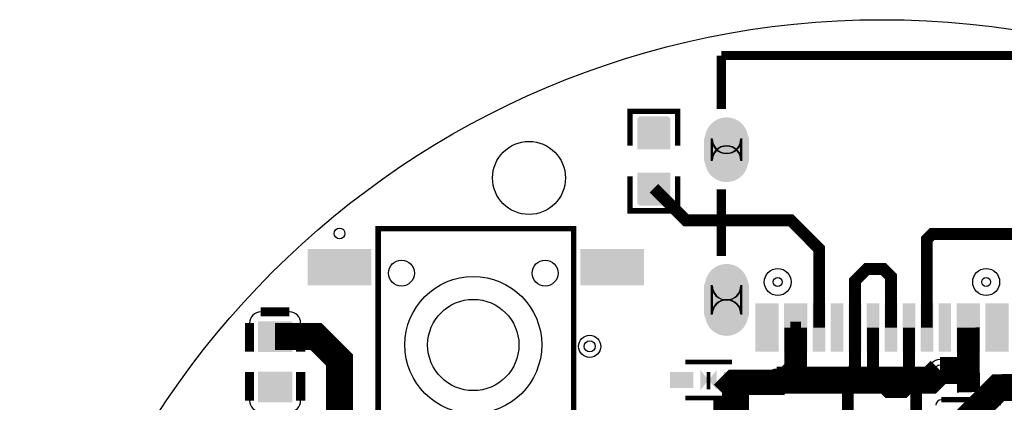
# Model space of a CAD drawing. Header units: millimetres. Extents: x -24 to 24, y -24 to 24.
# Tile 3 of 4: x -24 to 3.4, y 13.4 to 24. Entities that reach past the tile are written whole.
import ezdxf

# ---------------------------------------------------------------- set-up
doc = ezdxf.new("R2010")
doc.units = ezdxf.units.MM
for name, color, linetype, true_color in [('BoardOutLine', 7, 'Continuous', 0xff00ff), ('BottomLayer', 7, 'Continuous', 0x0000ff), ('BottomSilkLayer', 7, 'Continuous', 0x66cc33), ('BottomSolderMaskLayer', 7, 'Continuous', 0xaa00ff), ('Document', 7, 'Continuous', 0xffffff), ('Hole', 7, 'Continuous', 0x222222), ('Multi-Layer', 7, 'Continuous', 0xc0c0c0), ('TopLayer', 7, 'Continuous', 0xff0000), ('TopPasteMaskLayer', 7, 'Continuous', 0x808080), ('TopSilkLayer', 7, 'Continuous', 0xffcc00), ('TopSolderMaskLayer', 7, 'Continuous', 0x800080)]:
    doc.layers.add(name, color=color, linetype=linetype, true_color=true_color)

msp = doc.modelspace()

# ---------------------------------------------------------------- hatches: boundary and pattern name
at = {"layer": 'BottomSolderMaskLayer'}
for points in [[(-3.7, 20.073, -0.785398), (-4.95, 20.073), (-4.95, 20.69, -0.785398), (-3.7, 20.69)], [(-3.7, 15.791, -0.785398), (-4.95, 15.791), (-4.95, 16.611, -0.785398), (-3.7, 16.611)]]:
    msp.add_hatch(color=256, dxfattribs=at).paths.add_polyline_path(points)
at = {"layer": 'Document'}
for points in [[(-5.055, 14.249), (-5.055, 13.691), (-4.826, 13.97)], [(-4.597, 14.249), (-4.597, 13.691), (-4.826, 13.97)]]:
    msp.add_hatch(color=256, dxfattribs=at).paths.add_polyline_path(points)
at = {"layer": 'Multi-Layer'}
for points in [[(-3.725, 20.081, -0.785398), (-4.925, 20.081), (-4.925, 20.681, -0.785398), (-3.725, 20.681)], [(-3.725, 15.801, -0.785398), (-4.925, 15.801), (-4.925, 16.601, -0.785398), (-3.725, 16.601)]]:
    msp.add_hatch(color=256, dxfattribs=at).paths.add_polyline_path(points)
at = {"layer": 'TopLayer'}
for points in [[(-6.782, 20.416), (-5.918, 20.416), (-5.918, 21.223), (-6.782, 21.223)], [(-6.782, 19.716), (-5.918, 19.716), (-5.918, 18.91), (-6.782, 18.91)], [(-15.943, 17.599), (-14.253, 17.599), (-14.253, 16.619), (-15.943, 16.619)], [(-6.663, 17.599), (-8.353, 17.599), (-8.353, 16.619), (-6.663, 16.619)], [(-3.2, 14.783), (-3.5, 14.783), (-3.5, 16.083), (-3.2, 16.083)], [(-2.9, 14.783), (-3.2, 14.783), (-3.2, 16.083), (-2.9, 16.083)], [(-2.4, 14.783), (-2.7, 14.783), (-2.7, 16.083), (-2.4, 16.083)], [(-2.1, 14.783), (-2.4, 14.783), (-2.4, 16.083), (-2.1, 16.083)], [(-1.6, 14.783), (-1.9, 14.783), (-1.9, 16.083), (-1.6, 16.083)], [(-1.1, 14.783), (-1.4, 14.783), (-1.4, 16.083), (-1.1, 16.083)], [(-0.6, 14.783), (-0.9, 14.783), (-0.9, 16.083), (-0.6, 16.083)], [(-0.1, 14.783), (-0.4, 14.783), (-0.4, 16.083), (-0.1, 16.083)], [(0.4, 14.783), (0.1, 14.783), (0.1, 16.083), (0.4, 16.083)], [(0.9, 14.783), (0.6, 14.783), (0.6, 16.083), (0.9, 16.083)], [(1.4, 14.783), (1.1, 14.783), (1.1, 16.083), (1.4, 16.083)], [(1.9, 14.783), (1.6, 14.783), (1.6, 16.083), (1.9, 16.083)], [(2.4, 14.783), (2.1, 14.783), (2.1, 16.083), (2.4, 16.083)], [(2.7, 14.783), (2.4, 14.783), (2.4, 16.083), (2.7, 16.083)], [(3.2, 14.783), (2.9, 14.783), (2.9, 16.083), (3.2, 16.083)], [(3.5, 14.783), (3.2, 14.783), (3.2, 16.083), (3.5, 16.083)], [(-17.341, 14.778), (-17.341, 15.578), (-16.441, 15.578), (-16.441, 14.778)], [(-17.341, 13.378), (-17.341, 14.178), (-16.441, 14.178), (-16.441, 13.378)], [(-5.876, 14.17), (-5.276, 14.17), (-5.276, 13.77), (-5.876, 13.77)], [(-3.776, 13.77), (-4.376, 13.77), (-4.376, 14.17), (-3.776, 14.17)]]:
    msp.add_hatch(color=256, dxfattribs=at).paths.add_polyline_path(points)
at = {"layer": 'TopPasteMaskLayer'}
for points in [[(-6.8, 21.261), (-6.8, 20.461), (-6.75, 20.411), (-6.522, 20.411), (-6.522, 20.781), (-6.192, 20.781), (-6.192, 20.411), (-5.95, 20.411), (-5.9, 20.461), (-5.9, 21.261), (-5.95, 21.311), (-6.75, 21.311)], [(-4.37, 19.483), (-4.34, 19.481), (-4.31, 19.481), (-4.28, 19.483), (-4.251, 19.486), (-4.221, 19.49), (-4.192, 19.496), (-4.163, 19.504), (-4.134, 19.512), (-4.106, 19.523), (-4.078, 19.534), (-4.051, 19.547), (-4.025, 19.562), (-4, 19.577), (-3.975, 19.594), (-3.951, 19.612), (-3.928, 19.631), (-3.906, 19.652), (-3.885, 19.673), (-3.865, 19.695), (-3.847, 19.719), (-3.829, 19.743), (-3.813, 19.768), (-3.798, 19.794), (-3.785, 19.821), (-3.772, 19.848), (-3.761, 19.876), (-3.752, 19.904), (-3.744, 19.933), (-3.737, 19.962), (-3.732, 19.992), (-3.728, 20.021), (-3.726, 20.051), (-3.725, 20.081), (-3.725, 20.681), (-3.726, 20.711), (-3.728, 20.741), (-3.732, 20.771), (-3.737, 20.8), (-3.744, 20.829), (-3.752, 20.858), (-3.761, 20.886), (-3.772, 20.914), (-3.785, 20.941), (-3.798, 20.968), (-3.813, 20.994), (-3.829, 21.019), (-3.847, 21.043), (-3.865, 21.067), (-3.885, 21.089), (-3.906, 21.111), (-3.928, 21.131), (-3.951, 21.15), (-3.975, 21.168), (-4, 21.185), (-4.025, 21.201), (-4.051, 21.215), (-4.078, 21.228), (-4.106, 21.24), (-4.134, 21.25), (-4.163, 21.259), (-4.192, 21.266), (-4.221, 21.272), (-4.251, 21.277), (-4.28, 21.279), (-4.31, 21.281), (-4.34, 21.281), (-4.37, 21.279), (-4.4, 21.277), (-4.429, 21.272), (-4.459, 21.266), (-4.488, 21.259), (-4.516, 21.25), (-4.544, 21.24), (-4.572, 21.228), (-4.599, 21.215), (-4.625, 21.201), (-4.651, 21.185), (-4.675, 21.168), (-4.699, 21.15), (-4.722, 21.131), (-4.744, 21.111), (-4.765, 21.089), (-4.785, 21.067), (-4.803, 21.043), (-4.821, 21.019), (-4.837, 20.994), (-4.852, 20.968), (-4.866, 20.941), (-4.878, 20.914), (-4.889, 20.886), (-4.898, 20.858), (-4.907, 20.829), (-4.913, 20.8), (-4.918, 20.771), (-4.922, 20.741), (-4.924, 20.711), (-4.925, 20.681), (-4.925, 20.081), (-4.924, 20.051), (-4.922, 20.021), (-4.918, 19.992), (-4.913, 19.962), (-4.907, 19.933), (-4.898, 19.904), (-4.889, 19.876), (-4.878, 19.848), (-4.866, 19.821), (-4.852, 19.794), (-4.837, 19.768), (-4.821, 19.743), (-4.803, 19.719), (-4.785, 19.695), (-4.765, 19.673), (-4.744, 19.652), (-4.722, 19.631), (-4.699, 19.612), (-4.675, 19.594), (-4.651, 19.577), (-4.625, 19.562), (-4.599, 19.547), (-4.572, 19.534), (-4.544, 19.523), (-4.516, 19.512), (-4.488, 19.504), (-4.459, 19.496), (-4.429, 19.49), (-4.4, 19.486)], [(-5.9, 18.871), (-5.9, 19.671), (-5.95, 19.721), (-6.178, 19.721), (-6.178, 19.351), (-6.508, 19.351), (-6.508, 19.721), (-6.75, 19.721), (-6.8, 19.671), (-6.8, 18.871), (-6.75, 18.821), (-5.95, 18.821)], [(-15.943, 17.599), (-14.253, 17.599), (-14.253, 16.619), (-15.943, 16.619)], [(-6.663, 17.599), (-8.353, 17.599), (-8.353, 16.619), (-6.663, 16.619)], [(-4.37, 15.203), (-4.34, 15.201), (-4.31, 15.201), (-4.28, 15.203), (-4.251, 15.206), (-4.221, 15.21), (-4.192, 15.216), (-4.163, 15.224), (-4.134, 15.232), (-4.106, 15.243), (-4.078, 15.254), (-4.051, 15.267), (-4.025, 15.282), (-4, 15.297), (-3.975, 15.314), (-3.951, 15.332), (-3.928, 15.351), (-3.906, 15.372), (-3.885, 15.393), (-3.865, 15.416), (-3.847, 15.439), (-3.829, 15.463), (-3.813, 15.488), (-3.798, 15.514), (-3.785, 15.541), (-3.772, 15.568), (-3.761, 15.596), (-3.752, 15.624), (-3.744, 15.653), (-3.737, 15.682), (-3.732, 15.712), (-3.728, 15.742), (-3.726, 15.771), (-3.725, 15.801), (-3.725, 16.601), (-3.726, 16.631), (-3.728, 16.661), (-3.732, 16.691), (-3.737, 16.72), (-3.744, 16.749), (-3.752, 16.778), (-3.761, 16.806), (-3.772, 16.834), (-3.785, 16.862), (-3.798, 16.888), (-3.813, 16.914), (-3.829, 16.939), (-3.847, 16.964), (-3.865, 16.987), (-3.885, 17.009), (-3.906, 17.031), (-3.928, 17.051), (-3.951, 17.07), (-3.975, 17.088), (-4, 17.105), (-4.025, 17.121), (-4.051, 17.135), (-4.078, 17.148), (-4.106, 17.16), (-4.134, 17.17), (-4.163, 17.179), (-4.192, 17.186), (-4.221, 17.192), (-4.251, 17.197), (-4.28, 17.2), (-4.31, 17.201), (-4.34, 17.201), (-4.37, 17.2), (-4.4, 17.197), (-4.429, 17.192), (-4.459, 17.186), (-4.488, 17.179), (-4.516, 17.17), (-4.544, 17.16), (-4.572, 17.148), (-4.599, 17.135), (-4.625, 17.121), (-4.651, 17.105), (-4.675, 17.088), (-4.699, 17.07), (-4.722, 17.051), (-4.744, 17.031), (-4.765, 17.009), (-4.785, 16.987), (-4.803, 16.964), (-4.821, 16.939), (-4.837, 16.914), (-4.852, 16.888), (-4.866, 16.862), (-4.878, 16.834), (-4.889, 16.806), (-4.898, 16.778), (-4.907, 16.749), (-4.913, 16.72), (-4.918, 16.691), (-4.922, 16.661), (-4.924, 16.631), (-4.925, 16.601), (-4.925, 15.801), (-4.924, 15.771), (-4.922, 15.742), (-4.918, 15.712), (-4.913, 15.682), (-4.907, 15.653), (-4.898, 15.624), (-4.889, 15.596), (-4.878, 15.568), (-4.866, 15.541), (-4.852, 15.514), (-4.837, 15.488), (-4.821, 15.463), (-4.803, 15.439), (-4.785, 15.416), (-4.765, 15.393), (-4.744, 15.372), (-4.722, 15.351), (-4.699, 15.332), (-4.675, 15.314), (-4.651, 15.297), (-4.625, 15.282), (-4.599, 15.267), (-4.572, 15.254), (-4.544, 15.243), (-4.516, 15.232), (-4.488, 15.224), (-4.459, 15.216), (-4.429, 15.21), (-4.4, 15.206)], [(-3.5, 16.083), (-3.5, 14.783), (-3.2, 14.783), (-3.2, 14.783), (-2.9, 14.783), (-2.9, 16.083), (-3.2, 16.083), (-3.2, 16.083)], [(-2.7, 16.083), (-2.7, 14.783), (-2.4, 14.783), (-2.4, 14.783), (-2.1, 14.783), (-2.1, 16.083), (-2.4, 16.083), (-2.4, 16.083)], [(-1.9, 16.083), (-1.9, 14.783), (-1.6, 14.783), (-1.6, 16.083)], [(-1.4, 16.083), (-1.4, 14.783), (-1.1, 14.783), (-1.1, 16.083)], [(-0.9, 16.083), (-0.9, 14.783), (-0.6, 14.783), (-0.6, 16.083)], [(-0.4, 16.083), (-0.4, 14.783), (-0.1, 14.783), (-0.1, 16.083)], [(0.1, 16.083), (0.1, 14.783), (0.4, 14.783), (0.4, 16.083)], [(0.6, 16.083), (0.6, 14.783), (0.9, 14.783), (0.9, 16.083)], [(1.4, 14.783), (1.4, 16.083), (1.1, 16.083), (1.1, 14.783)], [(1.6, 16.083), (1.6, 14.783), (1.9, 14.783), (1.9, 16.083)], [(2.1, 16.083), (2.1, 14.783), (2.4, 14.783), (2.4, 14.783), (2.7, 14.783), (2.7, 16.083), (2.4, 16.083), (2.4, 16.083)], [(2.9, 16.083), (2.9, 14.783), (3.2, 14.783), (3.2, 14.783), (3.5, 14.783), (3.5, 16.083), (3.2, 16.083), (3.2, 16.083)], [(-17.341, 14.778), (-17.341, 15.578), (-16.441, 15.578), (-16.441, 14.778)], [(-17.341, 13.378), (-17.341, 14.178), (-16.441, 14.178), (-16.441, 13.378)], [(-5.876, 14.17), (-5.276, 14.17), (-5.276, 13.77), (-5.876, 13.77)], [(-3.776, 13.77), (-4.376, 13.77), (-4.376, 14.17), (-3.776, 14.17)]]:
    msp.add_hatch(color=256, dxfattribs=at).paths.add_polyline_path(points)
at = {"layer": 'TopSilkLayer'}
for points in [[(-4.826, 13.97), (-5.055, 13.691), (-5.055, 14.249)], [(-4.826, 13.97), (-4.597, 14.249), (-4.597, 13.691)]]:
    msp.add_hatch(color=256, dxfattribs=at).paths.add_polyline_path(points)
at = {"layer": 'TopSolderMaskLayer'}
for points in [[(-6.809, 20.392), (-5.891, 20.392), (-5.891, 21.246), (-6.809, 21.246)], [(-3.7, 20.073, -0.785398), (-4.95, 20.073), (-4.95, 20.69, -0.785398), (-3.7, 20.69)], [(-6.809, 19.74), (-5.891, 19.74), (-5.891, 18.886), (-6.809, 18.886)], [(-15.987, 17.614), (-14.209, 17.614), (-14.209, 16.604), (-15.987, 16.604)], [(-6.619, 17.614), (-8.397, 17.614), (-8.397, 16.604), (-6.619, 16.604)], [(-3.7, 15.791, -0.785398), (-4.95, 15.791), (-4.95, 16.611, -0.785398), (-3.7, 16.611)], [(-3.175, 14.757), (-3.525, 14.757), (-3.525, 16.108), (-3.175, 16.108)], [(-2.875, 14.757), (-3.225, 14.757), (-3.225, 16.108), (-2.875, 16.108)], [(-2.375, 14.758), (-2.726, 14.758), (-2.726, 16.108), (-2.375, 16.108)], [(-2.075, 14.758), (-2.425, 14.758), (-2.425, 16.108), (-2.075, 16.108)], [(-1.575, 14.757), (-1.925, 14.757), (-1.925, 16.108), (-1.575, 16.108)], [(-1.074, 14.757), (-1.425, 14.757), (-1.425, 16.108), (-1.074, 16.108)], [(-0.575, 14.757), (-0.925, 14.757), (-0.925, 16.108), (-0.575, 16.108)], [(-0.075, 14.757), (-0.425, 14.757), (-0.425, 16.108), (-0.075, 16.108)], [(0.425, 14.757), (0.075, 14.757), (0.075, 16.108), (0.425, 16.108)], [(0.925, 14.757), (0.575, 14.757), (0.575, 16.108), (0.925, 16.108)], [(1.425, 14.757), (1.075, 14.757), (1.075, 16.108), (1.425, 16.108)], [(1.925, 14.757), (1.575, 14.757), (1.575, 16.108), (1.925, 16.108)], [(2.425, 14.758), (2.075, 14.758), (2.075, 16.108), (2.425, 16.108)], [(2.725, 14.758), (2.375, 14.758), (2.375, 16.108), (2.725, 16.108)], [(3.225, 14.757), (2.875, 14.757), (2.875, 16.108), (3.225, 16.108)], [(3.525, 14.758), (3.175, 14.758), (3.175, 16.108), (3.525, 16.108)], [(-17.37, 14.755), (-17.37, 15.601), (-16.412, 15.601), (-16.412, 14.755)], [(-17.37, 13.355), (-17.37, 14.201), (-16.412, 14.201), (-16.412, 13.355)], [(-5.901, 14.195), (-5.251, 14.195), (-5.251, 13.745), (-5.901, 13.745)], [(-3.751, 13.745), (-4.401, 13.745), (-4.401, 14.195), (-3.751, 14.195)]]:
    msp.add_hatch(color=256, dxfattribs=at).paths.add_polyline_path(points)

# ---------------------------------------------------------------- linework, layer by layer
at = {"layer": 'BoardOutLine'}
msp.add_circle((0, 0), 24, dxfattribs=at)
at = {"layer": 'BottomLayer', "const_width": 0.75}
for points in [[(-2.93, 13.97), (1.35, 13.97), (1.619, 14.239)], [(4.982, 13.769), (3.239, 13.759), (2.401, 12.921), (2.401, 12.461)]]:
    msp.add_lwpolyline(points, dxfattribs=at)
at = {"layer": 'BottomSilkLayer', "const_width": 0.152}
msp.add_lwpolyline([(1.649, 13.424), (3.151, 13.424)], dxfattribs=at)
at = {"layer": 'BottomSilkLayer'}
for centre, start, end in [((1.649, 13.271), 90, 180), ((3.151, 13.271), 0, 90)]:
    msp.add_arc(centre, 0.152, start, end, dxfattribs=at)
at = {"layer": 'BottomSolderMaskLayer'}
for points in [[(-4.742, 20.073), (-4.742, 20.69)], [(-3.908, 20.073), (-3.908, 20.69)], [(-4.742, 15.791), (-4.742, 16.611)], [(-3.908, 15.791), (-3.908, 16.611)]]:
    msp.add_lwpolyline(points, close=True, dxfattribs=at)
for centre, start, end in [((-4.325, 20.69), 180, 360), ((-4.325, 20.073), 360, 180), ((-4.325, 16.611), 180, 360), ((-4.325, 15.791), 360, 180)]:
    msp.add_arc(centre, 0.417, start, end, dxfattribs=at)
at = {"layer": 'Document'}
for centre in [(-2.9, 16.701), (2.9, 16.701)]:
    msp.add_circle(centre, 0.125, dxfattribs=at)
at = {"layer": 'Hole'}
for centre in [(-8.134, 14.908), (1.62, 14.24), (-2.93, 13.97)]:
    msp.add_circle(centre, 0.155, dxfattribs=at)
at = {"layer": 'Multi-Layer'}
for points in [[(-4.725, 20.081), (-4.725, 20.681)], [(-3.925, 20.081), (-3.925, 20.681)], [(-4.725, 15.801), (-4.725, 16.601)], [(-3.925, 15.801), (-3.925, 16.601)]]:
    msp.add_lwpolyline(points, close=True, dxfattribs=at)
for centre, radius in [((-9.824, 19.595), 1.016), ((-2.9, 16.701), 0.375), ((2.9, 16.701), 0.375), ((-8.134, 14.908), 0.31), ((1.62, 14.24), 0.31), ((-2.93, 13.97), 0.31)]:
    msp.add_circle(centre, radius, dxfattribs=at)
for centre, start, end in [((-4.325, 20.681), 180, 360), ((-4.325, 20.081), 360, 180), ((-4.325, 16.601), 180, 360), ((-4.325, 15.801), 360, 180)]:
    msp.add_arc(centre, 0.4, start, end, dxfattribs=at)
at = {"layer": 'TopLayer'}
for points, const_width in [([(-6.349, 19.311), (-5.453, 18.415), (-2.539, 18.415), (-1.749, 17.625), (-1.749, 15.433)], 0.33), ([(1.25, 15.433), (1.25, 17.887), (1.398, 18.034), (5.462, 18.034), (6.224, 18.796), (6.224, 19.304)], 0.33), ([(-0.751, 15.433), (-0.751, 16.731), (-0.421, 17.061), (0.039, 17.061), (0.25, 16.85), (0.25, 15.433)], 0.33), ([(-16.89, 15.179), (-15.747, 15.179), (-15.097, 14.529), (-15.097, 12.608)], 0.75), ([(-2.44, 14.069), (-2.793, 13.716), (-4.317, 13.716), (-4.444, 13.843), (-4.19, 14.097), (-2.793, 14.097), (-2.549, 14.341), (-2.549, 15.433)], 0.33), ([(-2.25, 15.433), (-2.25, 14.259), (-2.539, 13.97), (-3.301, 13.97)], 0.33), ([(-2.549, 15.433), (-2.549, 14.351), (-2.93, 13.97)], 0.33), ([(-2.25, 14.531), (-2.549, 14.831), (-2.549, 15.433)], 0.33), ([(-2.25, 15.433), (-2.549, 15.433)], 0.33), ([(-2.25, 15.433), (-2.25, 14.651), (-2.549, 14.351)], 0.33), ([(-2.25, 14.259), (-2.549, 14.559), (-2.549, 15.433)], 0.33), ([(-2.25, 15.433), (-2.549, 15.433)], 0.33), ([(-0.949, 12.324), (-0.949, 14.097), (-0.751, 14.297), (-0.751, 15.433)], 0.33), ([(-0.251, 15.433), (-0.251, 14.051), (0.161, 13.64), (0.621, 13.64), (0.951, 13.97)], 0.33), ([(0.951, 12.324), (0.951, 13.97), (0.75, 14.17), (0.75, 15.433)], 0.33), ([(2.249, 15.433), (2.249, 13.792), (2.561, 13.8), (2.551, 15.433)], 0.33), ([(1.619, 14.239), (2.249, 14.239)], 0.75), ([(-4.32, 12.42), (-4.32, 13.101), (-4.076, 13.101), (-4.076, 13.97)], 0.75), ([(-2.93, 13.97), (-2.93, 13.97), (-4.076, 13.97)], 0.33)]:
    msp.add_lwpolyline(points, dxfattribs=dict(at, const_width=const_width))
at = {"layer": 'TopSilkLayer'}
for points, const_width in [([(-4.471, 23.001), (4.469, 23.001), (4.469, 21.52)], 0.254), ([(-4.471, 23.001), (-4.471, 21.519)], 0.254), ([(-7.011, 20.492), (-7.011, 21.451), (-5.689, 21.451), (-5.689, 20.492)], 0.152), ([(-7.011, 19.64), (-7.011, 18.681), (-5.689, 18.681), (-5.689, 19.64)], 0.152), ([(-4.471, 19.283), (-4.471, 17.419)], 0.254), ([(-17.291, 15.868), (-16.491, 15.868)], 0.254), ([(-17.601, 14.758), (-17.601, 15.558)], 0.254), ([(-16.181, 14.758), (-16.181, 15.558)], 0.254), ([(-5.476, 14.47), (-4.176, 14.47)], 0.13), ([(-17.601, 14.198), (-17.601, 13.398)], 0.254), ([(-16.181, 14.198), (-16.181, 13.398)], 0.254), ([(-4.826, 14.199), (-4.826, 13.716)], 0.1), ([(-5.476, 13.47), (-4.176, 13.47)], 0.13)]:
    msp.add_lwpolyline(points, dxfattribs=dict(at, const_width=const_width))
at = {"layer": 'TopSilkLayer', "const_width": 0.152}
msp.add_lwpolyline([(-14.024, 18.185), (-8.582, 18.185), (-8.582, 11.533), (-14.024, 11.533), (-14.024, 18.185)], close=True, dxfattribs=at)
at = {"layer": 'TopSilkLayer'}
for centre, radius in [((-15.098, 18.051), 0.15), ((-13.375, 16.947), 0.361), ((-9.375, 16.947), 0.361), ((-11.375, 14.947), 1.905), ((-11.375, 14.947), 1.27)]:
    msp.add_circle(centre, radius, dxfattribs=at)
for centre, start, end in [((-17.291, 15.558), 90, 180), ((-16.491, 15.558), 0, 90), ((-17.291, 13.398), 180.0047, 270), ((-16.491, 13.398), 270, 359.9953)]:
    msp.add_arc(centre, 0.31, start, end, dxfattribs=at)
at = {"layer": 'TopSolderMaskLayer'}
for points in [[(-4.742, 20.073), (-4.742, 20.69)], [(-3.908, 20.073), (-3.908, 20.69)], [(-4.742, 15.791), (-4.742, 16.611)], [(-3.908, 15.791), (-3.908, 16.611)]]:
    msp.add_lwpolyline(points, close=True, dxfattribs=at)
for centre, start, end in [((-4.325, 20.69), 180, 360), ((-4.325, 20.073), 360, 180), ((-4.325, 16.611), 180, 360), ((-4.325, 15.791), 360, 180)]:
    msp.add_arc(centre, 0.417, start, end, dxfattribs=at)

doc.saveas('drawing.dxf')
